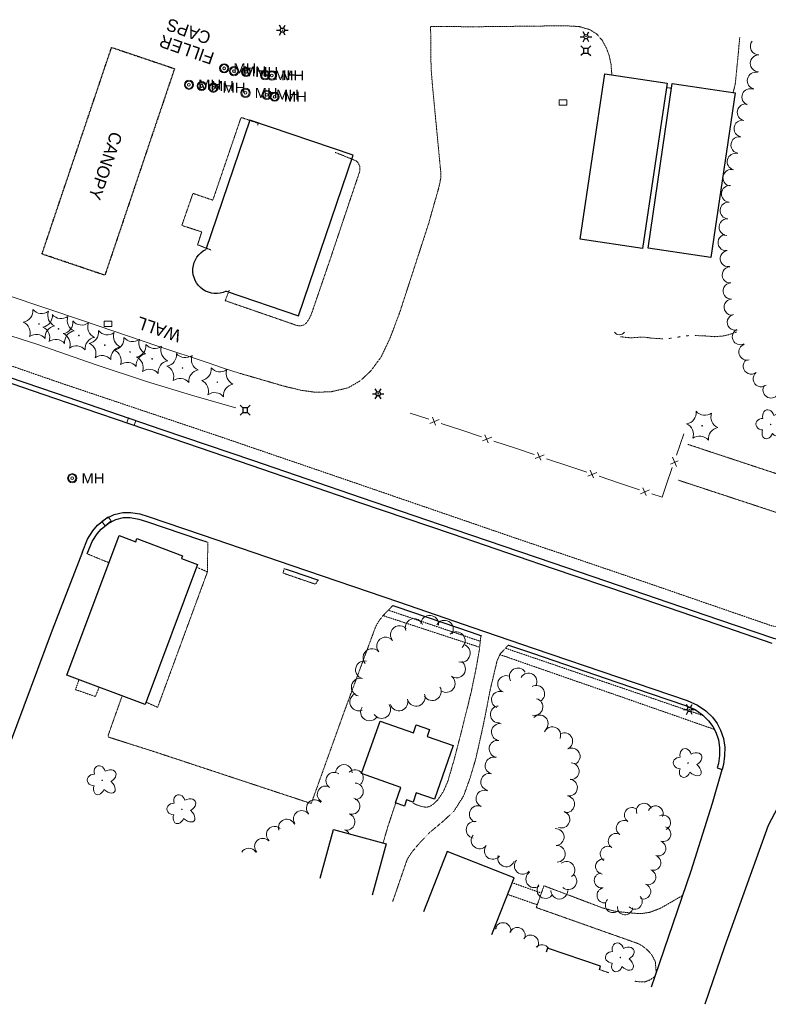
# Model space of a CAD drawing. Extents: x 386588 to 390135, y 96998 to 113606.
# Tile 28 of 92: x 388968 to 389329, y 98428 to 98903. Entities that reach past the tile are written whole.
import ezdxf
from ezdxf.enums import TextEntityAlignment as Align

# ---------------------------------------------------------------- set-up
doc = ezdxf.new("R2010")
doc.units = 0
doc.header["$MEASUREMENT"] = 0
for name, pattern in [('Wisdot3', [0.1875, 0.125, -0.0625]), ('Wisdot5', [0.1, 0.05, -0.05]), ('Wisdot6', [0.375, 0.125, -0.0625, 0.03125, -0.0625, 0.03125, -0.0625])]:
    doc.linetypes.add(name, pattern=pattern)
for name, color, linetype, lineweight in [('E_BLD', 241, 'Continuous', 25), ('E_BLD_Name', 241, 'Continuous', 15), ('E_DRN', 40, 'Continuous', 15), ('E_DRN_Grate', 5, 'Continuous', 15), ('E_DWY', 2, 'Wisdot3', 15), ('E_LAND_Vegetation', 3, 'Continuous', 15), ('E_LTG', 21, 'Continuous', 25), ('E_MISCPROP_HvyDash', 241, 'Wisdot3', 25), ('E_MISCPROP_Railing', 30, 'Continuous', 15), ('E_PATH_Sidewalk', 2, 'Wisdot5', 15), ('E_RDWY', 21, 'Continuous', 25), ('E_UTL_AG_Bold', 30, 'Continuous', 25), ('E_UTL_MH', 30, 'Continuous', 15), ('E_WAL', 40, 'Continuous', 25), ('E_WTR', 4, 'Wisdot6', 15)]:
    doc.layers.add(name, color=color, linetype=linetype, lineweight=lineweight)
doc.styles.add('Style-dot_font5', font='dot_font5.shx')
doc.styles.add('Style-IGR_FONT_0', font='dot_font15.shx')

# ---------------------------------------------------------------- blocks, each defined once
blk = doc.blocks.new('CULV')
at = {"layer": 'E_DRN'}
blk.add_arc((0, 6.15), 6.15, 216.8699, 323.1301, dxfattribs=at)
blk = doc.blocks.new('INLET')
at = {"layer": 'E_DRN', "flags": 128}
blk.add_lwpolyline([(-7.5, 10), (7.5, 10), (7.5, 0), (-7.5, 0)], close=True, dxfattribs=at)
blk = doc.blocks.new('LPOL')
at = {"layer": 'E_LTG'}
for p, q in [((-4, 0), (-1.5, 0)), ((-0.75, 1.3), (-2, 3.46)), ((0.75, 1.3), (2, 3.46)), ((1.5, 0), (4, 0)), ((-2, -3.46), (-0.75, -1.3)), ((2, -3.46), (0.75, -1.3))]:
    blk.add_line(p, q, dxfattribs=at)
for radius in [1.5, 1.5, 1.5, 0.125]:
    blk.add_circle((0, 0), radius, dxfattribs=at)
blk = doc.blocks.new('MH')
at = {"layer": 'E_UTL_MH'}
for radius in [5, 4, 1.5]:
    blk.add_circle((0, 0), radius, dxfattribs=at)
at = {"layer": 'E_UTL_MH', "style": 'Style-dot_font5', "width": 1.111111}
blk.add_text('MH', height=10.8, dxfattribs=at).set_placement((10, 0), align=Align.MIDDLE_LEFT)
blk = doc.blocks.new('PED')
at = {"layer": 'E_UTL_AG_Bold'}
for p, q in [((-2.5, 2.5), (-5.3, 5.3)), ((2.5, 2.5), (5.3, 5.3)), ((-2.5, -2.5), (-5.3, -5.3)), ((2.5, -2.5), (5.3, -5.3))]:
    blk.add_line(p, q, dxfattribs=at)
at = {"layer": 'E_UTL_AG_Bold', "flags": 128}
blk.add_lwpolyline([(-2.5, -2.5), (2.5, -2.5), (2.5, 2.5), (-2.5, 2.5)], close=True, dxfattribs=at)
blk = doc.blocks.new('CTRE')
at = {"layer": 'E_LAND_Vegetation'}
blk.add_circle((0, 0), 0.223, dxfattribs=at)
for centre, start, end in [((-11.97, 8.96), 280.2067, 5.97162), ((1.81, 14.92), 220.21132, 305.97623), ((13.83, 5.89), 160.21133, 245.97624), ((-13.83, -5.9), 340.21132, 65.97623), ((-1.81, -14.93), 40.21133, 125.97624)]:
    blk.add_arc(centre, 7.87, start, end, dxfattribs=at)
at = {"layer": 'E_LAND_Vegetation', "extrusion": (0, 0, -1)}
blk.add_arc((-12.03, -9.04), 7.87, 354.07279, 79.74889, dxfattribs=at)
blk = doc.blocks.new('DTRE')
at = {"layer": 'E_LAND_Vegetation'}
blk.add_circle((-0.18, 0), 0.183, dxfattribs=at)
for centre, major_axis, ratio in [((-1.87, 5.32), (1.36, -4.98), 0.782863), ((4.06, 2.74), (-5.27, -2.93), 0.691916), ((-5.87, 0.15), (4.93, -0.12), 0.832022), ((-2.49, -5.24), (1.8, 4.86), 0.716896), ((3.54, -3.71), (-5.01, 4.58), 0.560249)]:
    blk.add_ellipse(centre, major_axis=major_axis, ratio=ratio, start_param=1.570796, end_param=4.712389, dxfattribs=at)

msp = doc.modelspace()

# ---------------------------------------------------------------- linework, layer by layer
at = {"layer": 'E_BLD'}
for p, q in [((389238.38, 98796.97), (389250.31, 98876.81)), ((389250.31, 98876.81), (389280.43, 98872.32)), ((389280.43, 98872.32), (389268.51, 98792.47)), ((389271.22, 98792.65), (389282.88, 98872.11)), ((389282.88, 98872.11), (389282.88, 98872.11)), ((389282.88, 98872.11), (389313.26, 98867.66)), ((389313.26, 98867.66), (389301.6, 98788.19)), ((389078.85, 98854.47), (389057.61, 98792.03)), ((389128.71, 98837.51), (389078.85, 98854.47)), ((389078.85, 98854.47), (389078.85, 98854.47)), ((389102.34, 98759.96), (389128.71, 98837.51)), ((389238.38, 98796.97), (389238.38, 98796.97)), ((389268.51, 98792.47), (389238.38, 98796.97)), ((389268.51, 98792.47), (389268.51, 98792.47)), ((389301.6, 98788.19), (389271.22, 98792.65)), ((389301.6, 98788.19), (389301.6, 98788.19)), ((389067.34, 98771.86), (389102.34, 98759.96)), ((389102.34, 98759.96), (389102.34, 98759.96)), ((388990.44, 98586.45), (389015.76, 98653.92)), ((389015.76, 98653.92), (389015.76, 98653.92)), ((389015.76, 98653.92), (389023.71, 98650.94)), ((389023.71, 98650.94), (389024.27, 98652.43)), ((389023.71, 98650.94), (389023.71, 98650.94)), ((389024.27, 98652.43), (389024.27, 98652.43)), ((389024.27, 98652.43), (389046.25, 98644.18)), ((389046.25, 98644.18), (389045.72, 98642.78)), ((389045.72, 98642.78), (389045.72, 98642.78)), ((389045.72, 98642.78), (389053.53, 98639.85)), ((389046.25, 98644.18), (389046.25, 98644.18)), ((389053.53, 98639.85), (389028.17, 98572.29)), ((389028.17, 98572.29), (388990.44, 98586.45)), ((389028.17, 98572.29), (389028.17, 98572.29)), ((389132.83, 98538.94), (389141.75, 98564.32)), ((389141.75, 98564.32), (389141.75, 98564.32)), ((389141.75, 98564.32), (389157.81, 98558.67)), ((389157.81, 98558.67), (389159.19, 98562.58)), ((389159.19, 98562.58), (389159.19, 98562.58)), ((389159.19, 98562.58), (389165.65, 98560.31)), ((389157.81, 98558.67), (389157.81, 98558.67)), ((389165.65, 98560.31), (389164.44, 98556.89)), ((389164.44, 98556.89), (389164.44, 98556.89)), ((389164.44, 98556.89), (389177.07, 98552.45)), ((389177.07, 98552.45), (389167.96, 98526.54)), ((389177.07, 98552.45), (389177.07, 98552.45)), ((389151.8, 98532.27), (389132.83, 98538.94)), ((389132.83, 98538.94), (389132.83, 98538.94)), ((389149.18, 98524.81), (389151.8, 98532.27)), ((389151.8, 98532.27), (389151.8, 98532.27)), ((389159.22, 98529.61), (389157.66, 98525.16)), ((389167.96, 98526.54), (389159.22, 98529.61)), ((389153.51, 98523.29), (389149.18, 98524.81)), ((389154.55, 98526.25), (389153.51, 98523.29)), ((389153.51, 98523.29), (389153.51, 98523.29)), ((389157.66, 98525.16), (389154.55, 98526.25)), ((389154.55, 98526.25), (389154.55, 98526.25)), ((389167.96, 98526.54), (389167.96, 98526.54)), ((389112.79, 98488.52), (389119.21, 98512.03)), ((389119.21, 98512.03), (389119.21, 98512.03)), ((389119.21, 98512.03), (389144.68, 98505.07)), ((389144.68, 98505.07), (389137.9, 98480.28)), ((389144.68, 98505.07), (389144.68, 98505.07)), ((389174.22, 98501.33), (389162.72, 98472.15)), ((389206.54, 98488.59), (389174.22, 98501.33)), ((389174.22, 98501.33), (389174.22, 98501.33)), ((389195.78, 98461.31), (389206.54, 98488.59)), ((389206.54, 98488.59), (389206.54, 98488.59)), ((389222.66, 98454.75), (389221.97, 98452.72)), ((389248.26, 98445.98), (389222.66, 98454.75)), ((389222.66, 98454.75), (389222.66, 98454.75)), ((389247.68, 98444.29), (389248.26, 98445.98)), ((389248.26, 98445.98), (389248.26, 98445.98))]:
    msp.add_line(p, q, dxfattribs=at)
at = {"layer": 'E_BLD', "extrusion": (0, 0, -1)}
msp.add_ellipse((389062.48, 98781.95), major_axis=(11.17, 0.74), ratio=0.99931, start_param=1.187697, end_param=4.32931, dxfattribs=at)
at = {"layer": 'E_DWY', "flags": 128}
for points in [[(389074.07, 98732.19), (389095.2, 98726.06), (389103.74, 98724.01), (389110.48, 98723.09), (389118.06, 98723.31), (389126.24, 98725.19), (389132.15, 98728.61), (389137.17, 98733.27), (389142.21, 98740.06), (389146.42, 98748.85), (389151.28, 98761.75), (389165.09, 98804.21), (389170.27, 98822.45), (389171.04, 98826.41), (389171.08, 98829.12), (389167.1, 98870.65), (389166.37, 98879.45), (389166.15, 98899.73), (389186.67, 98899.53)], [(389186.67, 98899.53), (389231.05, 98900.02), (389237.81, 98899.66), (389243.12, 98898.12), (389246.36, 98896.09), (389249.09, 98892.94), (389251.15, 98889.09), (389252.46, 98885.56), (389253.3, 98881.49), (389253.67, 98876.96), (389253.61, 98876.32)], [(389312.34, 98867.79), (389313.33, 98871.76), (389314.52, 98883.7), (389315.51, 98894.49)], [(389280.12, 98870.21), (389282.54, 98869.8)], [(389082.58, 98852.01), (389082.9, 98852.93), (389074.58, 98855.77), (389060.93, 98815.81), (389051.31, 98819.1), (389045.96, 98803.61), (389055.57, 98800.51), (389053.57, 98794.27), (389060.23, 98791.69)], [(389068.9, 98772.4), (389066.93, 98767.29), (389100.89, 98755.56), (389102.27, 98755.18), (389103.68, 98755.18), (389104.98, 98755.59), (389106.22, 98756.66), (389107.42, 98758.43), (389108.46, 98760.56), (389117.65, 98787.35), (389132.01, 98830.09), (389131.98, 98832.01), (389131.31, 98833.52), (389130.55, 98834.51), (389129.96, 98834.89), (389120.01, 98838.91)], [(389396.47, 98688.39), (389387.86, 98681.48), (389381.05, 98678.22), (389375.95, 98676.51), (389370.17, 98675.27), (389366.16, 98674.65), (389361.82, 98674.66), (389358.96, 98675.27), (389290.43, 98697.91)], [(389285.9, 98680.62), (389352.06, 98658.84), (389357.38, 98655.93), (389361.86, 98651.51), (389365.49, 98645.81), (389367.57, 98640.45), (389369.18, 98634.48), (389370.6, 98624.66)], [(389058.47, 98650.64), (389058.39, 98636.53), (389034.25, 98570.95), (389028.62, 98573.49)], [(389111.74, 98632.42), (389110.56, 98630.38), (389094.84, 98635.77), (389095.49, 98637.95)], [(389017.1, 98576.44), (389010.31, 98557.27), (389010.66, 98556.54), (389032.45, 98549.61), (389107.79, 98524.73), (389108.3, 98524.64), (389108.54, 98524.66), (389124.37, 98568.73), (389139.63, 98609.98), (389141.25, 98612.75), (389143.26, 98615.37), (389147.92, 98620.12)], [(389157.4, 98525.25), (389157.6, 98524.84), (389158.95, 98524.06), (389161.02, 98523.32), (389162.86, 98522.86), (389164.39, 98522.75), (389165.81, 98523.13), (389167.41, 98524.17), (389169.59, 98526.26), (389172.3, 98530.27), (389174.5, 98535.34), (389177.46, 98545.51), (389181.11, 98559.57), (389185.82, 98578.54), (389188.41, 98591.22), (389189.72, 98598.9), (389190.46, 98605.58)], [(389203.71, 98601.05), (389199.7, 98596.65), (389198.25, 98593.38), (389195.01, 98579.71), (389191.69, 98562.78), (389187.93, 98545.9), (389185.19, 98536.75), (389182.12, 98528.23), (389177.46, 98520.84), (389172.48, 98516.18), (389165.62, 98510.45), (389160.33, 98504.9), (389156.84, 98500.7), (389154.81, 98497.46), (389147.78, 98477.04)], [(389143.2, 98505.47), (389145.29, 98512.69), (389149.29, 98524.77)], [(389287.89, 98480.09), (389277.25, 98473.98), (389272.14, 98472.01), (389267.81, 98471.34), (389264.67, 98471.52), (389260.19, 98471.94), (389254.99, 98472.54), (389249.03, 98474.19), (389220.91, 98484.8), (389217.73, 98475.73)], [(389275.17, 98442.86), (389274.72, 98448.13), (389273.19, 98451.23), (389271.03, 98453.68), (389268.51, 98455.72), (389266.5, 98456.85), (389217.18, 98474.3), (389217.73, 98475.73)], [(389252.34, 98442.76), (389247.7, 98444.36)], [(389274.53, 98440.97), (389271.9, 98439.23), (389269.56, 98438.34), (389266.96, 98438.44), (389264.59, 98438.75)]]:
    msp.add_lwpolyline(points, dxfattribs=at)
at = {"layer": 'E_LAND_Vegetation'}
for centre, radius, start, end in [((389324.64, 98890), 4.04, 139.8547, 271.2676), ((389324.63, 98881.87), 4.04, 89.7475, 269.7475), ((389323.21, 98873.56), 4.04, 77.7471, 257.7471), ((389320.6, 98865.61), 4.04, 68.299, 248.299), ((389318.35, 98858.24), 4.04, 78.5066, 258.5066), ((389316.77, 98850.36), 4.04, 79.4974, 259.4974), ((389315.3, 98842.42), 4.04, 79.4974, 259.4974), ((389313.48, 98834.41), 4.04, 75.4517, 255.4517), ((389311.45, 98826.6), 4.04, 75.4517, 255.4517), ((389310.73, 98818.89), 4.04, 85.4154, 265.4154), ((389310.09, 98810.84), 4.04, 85.4154, 265.4154), ((389309.53, 98802.81), 4.04, 86.1166, 266.1166), ((389308.91, 98795.33), 3.9, 97.8749, 277.8749), ((389309.98, 98787.6), 3.9, 97.8749, 277.8749), ((389310.92, 98779.73), 3.9, 93.2441, 273.2441), ((389311.37, 98771.95), 3.9, 93.2441, 273.2441), ((389311.81, 98764.16), 3.9, 93.2441, 273.2441), ((389313.39, 98756.89), 3.9, 103.7884, 283.7884), ((389315.82, 98749.91), 3.9, 115.1654, 295.1654), ((389318.96, 98742.51), 3.9, 107.0825, 287.0825), ((389321.08, 98735.71), 3.9, 127.8693, 307.8693), ((389325.87, 98729.56), 3.9, 127.8693, 307.8693), ((389330.64, 98724.2), 3.9, 145.3212, 325.3212), ((389158.23, 98609.49), 4.32, 19.9533, 199.9533), ((389165.68, 98611.04), 4.32, 355.398, 175.398), ((389172.81, 98608.62), 4.32, 329.6708, 149.6708), ((389151.1, 98606.06), 4.32, 39.9644, 219.9644), ((389144.47, 98600.51), 4.32, 39.9644, 219.9644), ((389178.49, 98603.11), 4.32, 311.3799, 131.3799), ((389137.85, 98594.96), 4.32, 39.9644, 219.9644), ((389181, 98597.09), 4.32, 254.306, 74.306), ((389134.2, 98589.06), 4.32, 76.5884, 256.5884), ((389178.67, 98589.53), 4.32, 234.636, 54.636), ((389208.29, 98585.88), 4.07, 30.6915, 210.6915), ((389132.19, 98580.65), 4.32, 76.5884, 256.5884), ((389173.67, 98582.48), 4.32, 234.636, 54.636), ((389202.65, 98582.18), 4.07, 68.3449, 248.3449), ((389213.42, 98583.4), 4.07, 330.0013, 150.0013), ((389166.93, 98578.56), 4.32, 210.6771, 30.6771), ((389217.18, 98577.49), 4.07, 299.3967, 119.3967), ((389131.46, 98573.56), 4.32, 112.6659, 292.6659), ((389150.85, 98573.61), 4.32, 198.228, 18.228), ((389159.17, 98575.83), 4.32, 198.9412, 18.9412), ((389199.64, 98574.61), 4.07, 68.3449, 248.3449), ((389216.32, 98571.15), 4.07, 255.995, 75.995), ((389136.66, 98568.74), 4.32, 147.5713, 327.5713), ((389142.52, 98569.95), 4.32, 213.4362, 33.4362), ((389199.11, 98567.53), 4.07, 94.3243, 274.3243), ((389218.87, 98563.17), 4.07, 315.2326, 135.2326), ((389199.63, 98559.01), 4.07, 82.2214, 262.2214), ((389224.93, 98557.52), 4.07, 337.868, 157.868), ((389230.71, 98554.55), 4.07, 296.2474, 116.2474), ((389198.52, 98550.95), 4.07, 82.2214, 262.2214), ((389234.31, 98547.25), 4.07, 296.2474, 116.2474), ((389196.58, 98542.81), 4.07, 75.135, 255.135), ((389124.26, 98539.31), 3.98, 359.8812, 179.8812), ((389233.82, 98540.12), 4.07, 266.4051, 86.4051), ((389119.53, 98535.58), 3.98, 55.2662, 235.2662), ((389129.67, 98536.83), 3.98, 35.5817, 135.1859), ((389129.67, 98536.83), 3.98, 315.1859, 30.3373), ((389194.5, 98534.94), 4.07, 75.135, 255.135), ((389115.39, 98528.98), 3.98, 60.0054, 240.0054), ((389129.66, 98530.42), 3.98, 270.0629, 90.0629), ((389232.99, 98532.23), 4.07, 260.3807, 80.3807), ((389192.17, 98526.86), 4.07, 66.7534, 246.7534), ((389231.63, 98524.21), 4.07, 260.3807, 80.3807), ((389110.18, 98522.34), 3.98, 41.7952, 221.7952), ((389127.96, 98523.29), 3.98, 252.7794, 72.7794), ((389188.96, 98519.38), 4.07, 66.7534, 246.7534), ((389263.43, 98518.9), 3.67, 58.0796, 238.0796), ((389269.23, 98520.97), 3.67, 19.7695, 199.7695), ((389274.82, 98519.71), 3.67, 337.5949, 157.5949), ((389103.86, 98517.12), 3.98, 33.5662, 213.5662), ((389125.6, 98515.67), 3.98, 253.5365, 73.5365), ((389229.34, 98516.77), 4.07, 250.0965, 70.0965), ((389278.41, 98515.3), 3.67, 295.6823, 115.6823), ((389090.77, 98509.5), 3.98, 48.6868, 228.6868), ((389096.62, 98512.98), 3.98, 20.2824, 200.2824), ((389187.41, 98511.82), 4.07, 79.1588, 259.1588), ((389259.54, 98512.66), 3.67, 58.0796, 238.0796), ((389278.51, 98509.81), 3.67, 251.0184, 71.0184), ((389123.35, 98508.05), 3.98, 28.5277, 73.5365), ((389189.83, 98506.74), 4.07, 141.3784, 321.3784), ((389226.57, 98508.33), 4.07, 273.692, 93.692), ((389255.66, 98506.43), 3.67, 58.0796, 238.0796), ((389085.09, 98503.72), 3.98, 43.7912, 223.7912), ((389196.19, 98501.66), 4.07, 141.3784, 321.3784), ((389227.09, 98500.21), 4.07, 273.692, 93.692), ((389251.77, 98500.2), 3.67, 58.0796, 238.0796), ((389276.12, 98502.86), 3.67, 251.0184, 71.0184), ((389078.31, 98498.95), 3.98, 32.3669, 149.7656), ((389202.67, 98498.02), 4.07, 159.8079, 339.8079), ((389273.7, 98495.93), 3.67, 250.6807, 70.6807), ((389210.69, 98494.48), 4.07, 138.6898, 318.6898), ((389231.75, 98492.46), 4.07, 307.6654, 127.6654), ((389249.52, 98494.09), 3.67, 81.3491, 261.3491), ((389216.25, 98487.96), 4.07, 123.433, 303.433), ((389232.69, 98487.03), 4.07, 228.6927, 48.6927), ((389248.92, 98487.4), 3.67, 100.2132, 280.2132), ((389271.27, 98489), 3.67, 250.6807, 70.6807), ((389221.62, 98482.77), 4.07, 141.3362, 321.3362), ((389268.84, 98482.07), 3.67, 250.6807, 70.6807), ((389228.35, 98482.47), 4.07, 179.6806, 359.6806), ((389250.22, 98480.17), 3.67, 100.2132, 280.2132), ((389254.26, 98475.51), 3.67, 134.7722, 314.7722), ((389264.74, 98477.14), 3.67, 224.1179, 44.1179), ((389260.1, 98474.49), 3.67, 174.876, 354.876), ((389201.13, 98463.15), 3.83, 348.8313, 168.8313), ((389194.15, 98463.62), 3.83, 7.2632, 30.3425), ((389208.01, 98460.82), 3.83, 337.1301, 157.1301), ((389214.47, 98457.18), 3.83, 329.4372, 149.4372), ((389220.01, 98452.51), 3.83, 32.2277, 137.1445)]:
    msp.add_arc(centre, radius, start, end, dxfattribs=at)
at = {"layer": 'E_MISCPROP_HvyDash', "flags": 128}
msp.add_lwpolyline([(388978.38, 98789.82), (389012.02, 98889.58), (389042.42, 98879.32), (389008.78, 98779.56)], close=True, dxfattribs=at)
at = {"layer": 'E_MISCPROP_Railing'}
for p, q in [((389165.85, 98708.07), (389170.23, 98709.89)), ((389167, 98710.97), (389168.58, 98707.23)), ((389191.28, 98699.57), (389195.66, 98701.4)), ((389192.42, 98702.48), (389194.01, 98698.73)), ((389217.85, 98693.98), (389219.43, 98690.24)), ((389216.7, 98691.08), (389221.08, 98692.9)), ((389281.98, 98688.43), (389285.73, 98689.99)), ((389284.88, 98687.27), (389283.08, 98691.66)), ((389242.13, 98682.58), (389246.51, 98684.41)), ((389243.27, 98685.49), (389244.85, 98681.74)), ((389267.55, 98674.09), (389271.93, 98675.91)), ((389268.7, 98676.99), (389270.28, 98673.25))]:
    msp.add_line(p, q, dxfattribs=at)
at = {"layer": 'E_MISCPROP_Railing', "flags": 128}
for points in [[(388945.21, 98756.38), (388937.26, 98760.16), (388930.24, 98763.01), (388935.41, 98778.76), (388962.09, 98769.73), (388997.97, 98757.78), (389034.32, 98745.31), (389058.61, 98737.22), (389065.65, 98734.9), (389074.07, 98732.19)], [(389072.05, 98715.56), (389052.21, 98721.17), (389028.85, 98728.29), (389004.02, 98736.41), (388976.32, 98746.07), (388954.71, 98753.03), (388945.21, 98756.38)], [(389156.24, 98713.04), (389165.33, 98710.01)], [(389171.33, 98708), (389181.66, 98704.55)], [(389181.66, 98704.55), (389190.75, 98701.51)], [(389196.76, 98699.51), (389207.09, 98696.05)], [(389284.98, 98692.74), (389288.49, 98703.05)], [(389207.09, 98696.05), (389216.17, 98693.02)], [(389222.18, 98691.01), (389232.51, 98687.56)], [(389232.51, 98687.56), (389241.6, 98684.52)], [(389279.84, 98677.68), (389282.93, 98686.75)], [(389247.61, 98682.52), (389257.94, 98679.06)], [(389257.94, 98679.06), (389267.02, 98676.03)], [(389273.03, 98674.02), (389278.02, 98672.35), (389279.84, 98677.68)]]:
    msp.add_lwpolyline(points, dxfattribs=at)
at = {"layer": 'E_PATH_Sidewalk', "flags": 128}
for points in [[(389351.7, 98605.05), (389350.86, 98606.86), (389349.6, 98608.44), (389348.47, 98609.09), (389347.15, 98609.44), (389344.64, 98608.99), (389341.03, 98608.83), (389336.82, 98609.14), (389330.88, 98610.34), (389272.72, 98630.4), (389204.37, 98653.62), (389126.08, 98680.55), (389064.53, 98701.62), (388986.88, 98727.72), (388926.71, 98748.58), (388922.51, 98750.92), (388919.26, 98754.04)], [(389000.3, 98645.06), (389010.81, 98640.72)], [(389058.34, 98636.37), (389053.06, 98638.61)], [(389190.16, 98602.85), (389145.7, 98617.86)], [(389143.16, 98615.24), (389189.84, 98599.96)], [(389297.84, 98566.95), (389202.3, 98599.5)], [(389199.6, 98596.41), (389263.01, 98574.36), (389303.25, 98560.31)], [(388996.24, 98584.27), (388994.61, 98579.5), (389004.24, 98576.15), (389005.97, 98580.62)], [(389205.62, 98486.26), (389219.68, 98481.28)], [(389203.39, 98480.6), (389217.69, 98475.64)]]:
    msp.add_lwpolyline(points, dxfattribs=at)
at = {"layer": 'E_RDWY', "flags": 128}
for points in [[(389331.22, 98601.74), (389304.57, 98610.9), (389262.67, 98625.22), (389224.59, 98638.13), (389176.68, 98654.49), (389132.03, 98669.76), (389079.38, 98687.72), (389035.68, 98702.63), (388984.54, 98720.12), (388938.52, 98735.77), (388919.76, 98742.29), (388858.55, 98763.07), (388835.91, 98771.01), (388794.94, 98784.71), (388748.91, 98800.36), (388700.8, 98816.71), (388677.64, 98824.84), (388631.4, 98840.47)], [(389363.02, 98613.22), (389360.98, 98614.67), (389356.54, 98608.39), (389352.51, 98605.37), (389348.14, 98603.68), (389344.28, 98602.91), (389340.51, 98602.51), (389336.99, 98602.96), (389331.91, 98604.14), (389305.38, 98613.27), (389263.48, 98627.58), (389225.4, 98640.49), (389177.49, 98656.86), (389132.84, 98672.13), (389080.19, 98690.08), (389036.49, 98705), (388985.35, 98722.49), (388939.34, 98738.14), (388920.76, 98744.59)], [(388997.98, 98646), (389000.46, 98652.12), (389003, 98656.24), (389005.29, 98658.85), (389009.01, 98661.89), (389013.25, 98663.99), (389017.53, 98665.06), (389021.22, 98665.05), (389025.72, 98664.3), (389029.67, 98663.04), (389055.76, 98654.21), (389099.04, 98639.38), (389150.66, 98621.83), (389186.57, 98609.56), (389216.26, 98599.4), (389257.01, 98585.54), (389290.13, 98574.22), (389295.16, 98572.03), (389299.06, 98569.23), (389302.34, 98566.17), (389304.65, 98563.09), (389306.21, 98560.01), (389307.62, 98555.9), (389308.28, 98551.76), (389308.17, 98547.55), (389307.69, 98543.37), (389306.99, 98541)], [(389000.3, 98645.06), (389002.69, 98650.99), (389005.01, 98654.74), (389007.03, 98657.04), (389010.38, 98659.78), (389014.12, 98661.63), (389017.84, 98662.56), (389021.01, 98662.55), (389025.13, 98661.86), (389028.9, 98660.67), (389054.95, 98651.84), (389057.99, 98650.8)], [(388997.98, 98646), (388983.24, 98608.27), (388962.61, 98552.56), (388957.55, 98539.42)], [(389095.92, 98637.8), (389098.23, 98637.01), (389111.94, 98632.35)], [(389147.92, 98620.12), (389149.85, 98619.46), (389185.76, 98607.19), (389190.68, 98605.51)], [(389203.71, 98601.05), (389215.46, 98597.04), (389256.2, 98583.17), (389289.23, 98571.89), (389293.92, 98569.84), (389297.47, 98567.3), (389300.47, 98564.49), (389302.51, 98561.76), (389303.91, 98559.03), (389305.19, 98555.29), (389305.77, 98551.6), (389305.68, 98547.73), (389305.23, 98543.88), (389304.59, 98541.71), (389306.99, 98541)], [(389272.95, 98436), (389274.6, 98441.21), (389291.96, 98491.97), (389302.41, 98524.63), (389306.99, 98541)], [(389338.64, 98531.65), (389329.19, 98513.96), (389308.12, 98455.35), (389298.67, 98427.57)]]:
    msp.add_lwpolyline(points, dxfattribs=at)
at = {"layer": 'E_WTR', "flags": 128}
for points in [[(389313.99, 98752.19), (389310.36, 98750.92), (389307.16, 98750.2), (389303.37, 98749.91), (389298.08, 98750.32), (389293.79, 98750.45)], [(389278.34, 98748.91), (389276.06, 98748.99), (389272.66, 98749.24), (389270.05, 98749.59), (389267.13, 98749.68), (389264.93, 98749.45), (389262.35, 98749.38), (389260.41, 98749.58), (389257.9, 98749.89)], [(389282.57, 98749.22), (389281.46, 98749.06), (389281.16, 98749.03)], [(389286.76, 98749.92), (389285.36, 98749.67)], [(389290.97, 98750.44), (389289.56, 98750.3)]]:
    msp.add_lwpolyline(points, dxfattribs=at)

# ---------------------------------------------------------------- block references
at = {"layer": 'E_DRN'}
for name, p, xscale, yscale, zscale in [('INLET', (389230.13, 98861.71), 0.25, 0.25, 0.25), ('INLET', (389010.32, 98754.83), 0.25, 0.25, 0.25), ('CULV', (389257.39, 98750.85), 0.5, 0.5, 0.5)]:
    msp.add_blockref(name, p, dxfattribs=dict(at, xscale=xscale, yscale=yscale, zscale=zscale))
at = {"layer": 'E_DRN', "xscale": 0.25, "yscale": 0.25, "zscale": 0.25}
for p, rotation in [((389021.14, 98707.71), 339.8133987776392), ((389010.38, 98659.78), 37.80900777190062)]:
    msp.add_blockref('INLET', p, dxfattribs=dict(at, rotation=rotation))
at = {"layer": 'E_LAND_Vegetation'}
for name, p, xscale, yscale, zscale in [('CTRE', (388976.93, 98756.07), 0.7108526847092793, 0.7108526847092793, 0.7108526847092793), ('CTRE', (388986.35, 98753.63), 0.7108526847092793, 0.7108526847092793, 0.7108526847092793), ('CTRE', (388996.24, 98750.51), 0.7108526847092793, 0.7108526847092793, 0.7108526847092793), ('CTRE', (389008.7, 98745.82), 0.7108526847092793, 0.7108526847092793, 0.7108526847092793), ('CTRE', (389020.92, 98742.55), 0.7108526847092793, 0.7108526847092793, 0.7108526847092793), ('CTRE', (389031.56, 98739.19), 0.7108526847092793, 0.7108526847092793, 0.7108526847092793), ('CTRE', (389046.31, 98734.79), 0.7108526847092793, 0.7108526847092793, 0.7108526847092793), ('CTRE', (389063.11, 98727.91), 0.7108526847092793, 0.7108526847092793, 0.7108526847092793), ('CTRE', (389297.36, 98706.92), 0.7108526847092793, 0.7108526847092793, 0.7108526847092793), ('DTRE', (389330.6, 98707.54), 0.6769248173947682, 0.6769248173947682, 0.6769248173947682), ('DTRE', (389290.69, 98544.01), 0.6769248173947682, 0.6769248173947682, 0.6769248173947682), ('DTRE', (389007.61, 98535.74), 0.6769248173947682, 0.6769248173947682, 0.6769248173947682), ('DTRE', (389046.1, 98521.74), 0.6769248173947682, 0.6769248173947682, 0.6769248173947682), ('DTRE', (389257.93, 98450.18), 0.6769248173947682, 0.6769248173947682, 0.6769248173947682)]:
    msp.add_blockref(name, p, dxfattribs=dict(at, xscale=xscale, yscale=yscale, zscale=zscale))
at = {"layer": 'E_LTG', "xscale": 0.692840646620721, "yscale": 0.692840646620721, "zscale": 0.692840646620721}
for p in [(389094.54, 98897.9), (389241.23, 98894.71), (389140.81, 98722.32), (389291.15, 98569.95)]:
    msp.add_blockref('LPOL', p, dxfattribs=at)
at = {"layer": 'E_UTL_AG_Bold', "xscale": 0.4503659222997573, "yscale": 0.4503659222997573, "zscale": 0.4503659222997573}
for p in [(389241.1, 98887.98), (389076.57, 98714.44)]:
    msp.add_blockref('PED', p, dxfattribs=at)
at = {"layer": 'E_UTL_MH', "xscale": 0.4444444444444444, "yscale": 0.4444444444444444, "zscale": 0.4444444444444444}
for p in [(389066.41, 98879.47), (389071.16, 98878.08), (389076.97, 98877.75), (389086.19, 98876.18), (389089.49, 98876.02), (389049.39, 98871.55), (389055.54, 98870.96), (389061.19, 98870.1), (389076.73, 98867.62), (389087.04, 98866.69), (389090.81, 98865.76), (388993.02, 98681.56)]:
    msp.add_blockref('MH', p, dxfattribs=at)

# ---------------------------------------------------------------- texts
at = {"layer": 'E_BLD_Name', "style": 'Style-IGR_FONT_0', "oblique": 360}
msp.add_text('CANOPY', height=6, rotation=251.0856, dxfattribs=at).set_placement((389011.71, 98849.37))
at = {"layer": 'E_DRN_Grate', "style": 'Style-IGR_FONT_0', "oblique": 360}
msp.add_text('CAPS', height=6, rotation=160.7397, dxfattribs=at).set_placement((389059.54, 98893.71), align=Align.MIDDLE_LEFT)
at = {"layer": 'E_DRN_Grate', "style": 'Style-IGR_FONT_0'}
msp.add_text('FILLER', height=6, rotation=160.7397, dxfattribs=at).set_placement((389061.11, 98883.98), align=Align.MIDDLE_LEFT)
at = {"layer": 'E_WAL', "style": 'Style-dot_font5'}
msp.add_text('WALL', height=6, rotation=161.0226, dxfattribs=at).set_placement((389034.81, 98753.42), align=Align.MIDDLE_CENTER)

doc.saveas('drawing.dxf')
